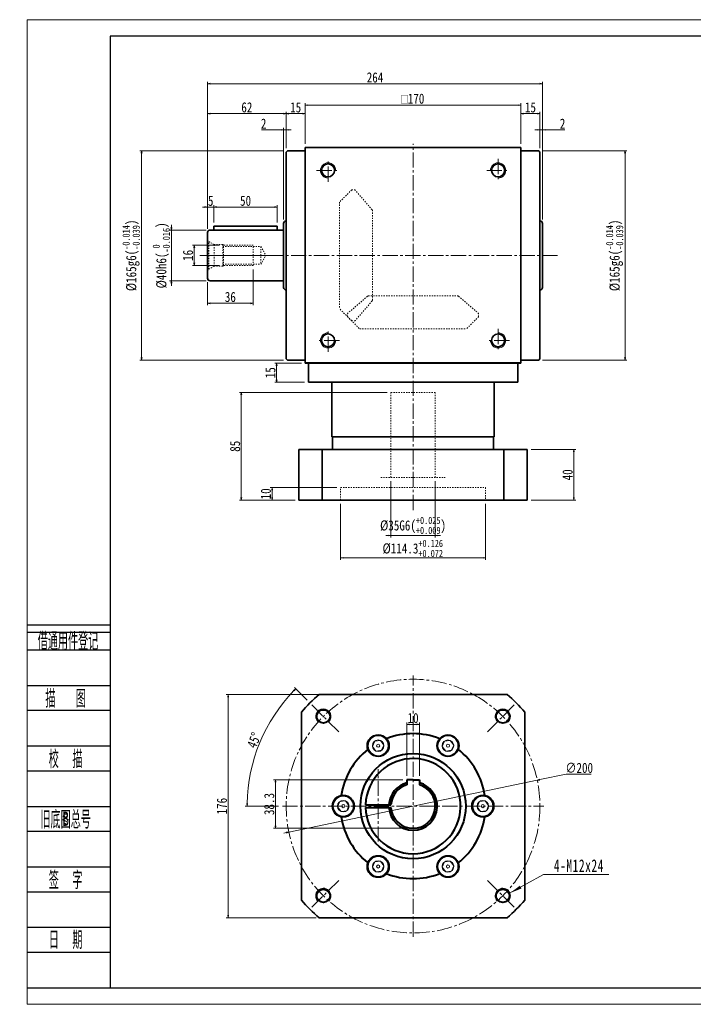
# Model space of a CAD drawing. Header units: millimetres. Extents: x -6 to 1156, y 0 to 776.
# Tile 1 of 5: x -6 to 525, y 0 to 776. Entities that reach past the tile are written whole.
import ezdxf
from ezdxf.enums import TextEntityAlignment as Align

# ---------------------------------------------------------------- set-up
doc = ezdxf.new("R2010")
doc.units = ezdxf.units.MM
doc.linetypes.add('点画线', pattern=[18, 12, -2, 2, -2])
doc.linetypes.add('虚线', pattern=[2, 1, -1])
doc.layers.add('2细线层', color=4, linetype='Continuous')
doc.layers.add('6文字层', color=3, linetype='Continuous')
for name, color, linetype, lineweight in [('中心线层', 1, '点画线', 18), ('图框_外框线', 7, 'Continuous', 18), ('尺寸线层', 3, 'Continuous', 18), ('粗实线', 7, 'Continuous', 40), ('粗实线层', 7, 'Continuous', 35), ('细实线', 211, 'Continuous', 18), ('虚线层', 6, '虚线', 18)]:
    doc.layers.add(name, color=color, linetype=linetype, lineweight=lineweight)
doc.styles.add('PC_TEXTSTYLE', font='ISOCP.SHX', dxfattribs={"width": 0.707, "bigfont": 'GBCBIG.SHX'})
doc.styles.add('宋体', font='txt', dxfattribs={"width": 0.8})
doc.styles.add('标准', font='txt', dxfattribs={"width": 0.667})
doc.dimstyles.new('A水平标注$0', dxfattribs={"dimtxt": 3.5, "dimasz": 2, "dimexe": 1.5, "dimexo": 3, "dimgap": 1.1, "dimtad": 1, "dimtoh": 1, "dimdec": 4, "dimdsep": 46, "dimtxsty": '宋体', "dimblk": 'OPEN', "dimcen": 3, "dimclrd": 3, "dimclre": 3, "dimclrt": 6, "dimadec": 0, "dimazin": 0, "dimtm": 1e-09, "dimtfac": 1, "dimtdec": 4, "dimtix": 1, "dimtmove": 0, "dimatfit": 3, "dimldrblk": 'OPEN', "dimfxl": 0, "dimlwd": 13, "dimlwe": 13, "dimarcsym": 0})

# ---------------------------------------------------------------- blocks, each defined once
blk = doc.blocks.new('*X6')
at = {"layer": '尺寸线层', "linetype": 'Continuous'}
blk.add_hatch(color=0, dxfattribs=at).paths.add_polyline_path([(-29.87, -14.83), (-21.82, -8.93), (-20.62, -11.1)], flags=0)
at = {"layer": '尺寸线层', "color": 0, "linetype": 'Continuous'}
blk.add_line((-29.87, -14.83), (-3.23, 0), dxfattribs=at)
at = {"layer": '尺寸线层', "color": 0}
for p, q in [((-3.23, 0), (0, 0)), ((0, 0), (48.25, 0)), ((0, 0), (0, 0))]:
    blk.add_line(p, q, dxfattribs=at)
at = {"layer": '尺寸线层', "color": 0, "insert": (4.95, 1.98), "char_height": 9.9, "width": 86.6009, "attachment_point": 7, "line_spacing_factor": 1.15057, "style": '标准'}
blk.add_mtext('\\T1.1;4-M12x24', dxfattribs=at)
blk = doc.blocks.new('m16螺纹中心孔_7_2')
at = {"layer": '中心线层', "linetype": '点画线', "lineweight": 18}
blk.add_line((49.71, 0), (-4.25, 0), dxfattribs=at)
at = {"layer": '粗实线层', "color": 6, "linetype": '虚线', "lineweight": 18}
for p, q in [((0, -12.65), (0, 12.65)), ((0, 12.65), (0.99, 10.93)), ((5.2, 8.5), (0.99, 10.93)), ((0.99, -10.93), (0.99, 10.93)), ((12, 8.5), (5.2, 8.5)), ((5.2, -8.5), (5.2, 8.5)), ((12.5, 8), (12, 8.5)), ((12, -8.5), (12, 8.5)), ((36, 8), (12.5, 8)), ((12.5, -8), (12.5, 8)), ((36, -8), (36, 8)), ((12, 7), (42, 7)), ((42, 7), (46.04, 0)), ((42, 7), (42, -7)), ((42, -7), (46.04, 0)), ((12, -7), (42, -7)), ((0, -12.65), (0.99, -10.93)), ((5.2, -8.5), (0.99, -10.93)), ((12, -8.5), (5.2, -8.5)), ((12.5, -8), (12, -8.5)), ((36, -8), (12.5, -8))]:
    blk.add_line(p, q, dxfattribs=at)
blk = doc.blocks.new('_Open')
at = {"color": 0, "linetype": 'ByBlock', "lineweight": -2}
for p, q in [((-1, 0.17), (0, 0)), ((-1, -0.17), (0, 0)), ((0, 0), (-1, 0))]:
    blk.add_line(p, q, dxfattribs=at)
blk = doc.blocks.new('*D16')
at = {"layer": 'Defpoints', "color": 0}
for p in [(389.08, 708.92), (219.08, 675.46), (389.08, 675.46)]:
    blk.add_point(p, dxfattribs=at)
at = {"layer": '尺寸线层', "color": 3, "lineweight": 13}
for p, q in [((219.08, 678.46), (219.08, 710.42)), ((221.08, 708.92), (387.08, 708.92)), ((389.08, 678.46), (389.08, 710.42))]:
    blk.add_line(p, q, dxfattribs=at)
at = {"layer": '尺寸线层', "color": 3, "lineweight": 13, "xscale": 2, "yscale": 2, "zscale": 2, "rotation": 180}
blk.add_blockref('_Open', (219.08, 708.92), dxfattribs=at)
at = {"layer": '尺寸线层', "color": 3, "lineweight": 13, "xscale": 2, "yscale": 2, "zscale": 2}
blk.add_blockref('_Open', (389.08, 708.92), dxfattribs=at)
at = {"layer": '尺寸线层', "color": 6, "insert": (303.86, 713.96), "char_height": 8, "attachment_point": 5, "style": '宋体'}
blk.add_mtext('{\\famgdt|b0|i0|c0|p0;o}{170}', dxfattribs=at)
blk = doc.blocks.new('*D17')
at = {"layer": 'Defpoints', "color": 0}
for p in [(204.08, 702.21), (219.08, 675.46), (204.08, 671.96)]:
    blk.add_point(p, dxfattribs=at)
at = {"layer": '尺寸线层', "color": 3, "lineweight": 13}
for p, q in [((204.08, 674.96), (204.08, 703.71)), ((217.08, 702.21), (206.08, 702.21)), ((219.08, 678.46), (219.08, 703.71))]:
    blk.add_line(p, q, dxfattribs=at)
at = {"layer": '尺寸线层', "color": 3, "lineweight": 13, "xscale": 2, "yscale": 2, "zscale": 2, "rotation": 180}
blk.add_blockref('_Open', (204.08, 702.21), dxfattribs=at)
at = {"layer": '尺寸线层', "color": 3, "lineweight": 13, "xscale": 2, "yscale": 2, "zscale": 2}
blk.add_blockref('_Open', (219.08, 702.21), dxfattribs=at)
at = {"layer": '尺寸线层', "color": 6, "insert": (211.58, 707.1), "char_height": 8, "attachment_point": 5, "style": '宋体'}
blk.add_mtext('15', dxfattribs=at)
blk = doc.blocks.new('*D18')
at = {"layer": 'Defpoints', "color": 0}
for p in [(404.08, 702.21), (389.08, 675.46), (404.08, 671.96)]:
    blk.add_point(p, dxfattribs=at)
at = {"layer": '尺寸线层', "color": 3, "lineweight": 13}
for p, q in [((389.08, 678.46), (389.08, 703.71)), ((391.08, 702.21), (402.08, 702.21)), ((404.08, 674.96), (404.08, 703.71))]:
    blk.add_line(p, q, dxfattribs=at)
at = {"layer": '尺寸线层', "color": 3, "lineweight": 13, "xscale": 2, "yscale": 2, "zscale": 2, "rotation": 180}
blk.add_blockref('_Open', (389.08, 702.21), dxfattribs=at)
at = {"layer": '尺寸线层', "color": 3, "lineweight": 13, "xscale": 2, "yscale": 2, "zscale": 2}
blk.add_blockref('_Open', (404.08, 702.21), dxfattribs=at)
at = {"layer": '尺寸线层', "color": 6, "insert": (396.58, 707.1), "char_height": 8, "attachment_point": 5, "style": '宋体'}
blk.add_mtext('15', dxfattribs=at)
blk = doc.blocks.new('*D19')
at = {"layer": 'Defpoints', "color": 0}
for p in [(142.08, 702.21), (204.08, 671.96), (142.08, 608.46)]:
    blk.add_point(p, dxfattribs=at)
at = {"layer": '尺寸线层', "color": 3, "lineweight": 13}
for p, q in [((142.08, 611.46), (142.08, 703.71)), ((202.08, 702.21), (144.08, 702.21)), ((204.08, 674.96), (204.08, 703.71))]:
    blk.add_line(p, q, dxfattribs=at)
at = {"layer": '尺寸线层', "color": 3, "lineweight": 13, "xscale": 2, "yscale": 2, "zscale": 2, "rotation": 180}
blk.add_blockref('_Open', (142.08, 702.21), dxfattribs=at)
at = {"layer": '尺寸线层', "color": 3, "lineweight": 13, "xscale": 2, "yscale": 2, "zscale": 2}
blk.add_blockref('_Open', (204.08, 702.21), dxfattribs=at)
at = {"layer": '尺寸线层', "color": 6, "insert": (173.08, 707.12), "char_height": 8, "attachment_point": 5, "style": '宋体'}
blk.add_mtext('62', dxfattribs=at)
blk = doc.blocks.new('*D20')
at = {"layer": 'Defpoints', "color": 0}
for p in [(202.08, 689.47), (204.08, 671.96), (202.08, 615.71)]:
    blk.add_point(p, dxfattribs=at)
at = {"layer": '尺寸线层', "color": 3, "lineweight": 13}
for p, q in [((202.08, 618.71), (202.08, 690.97)), ((204.08, 674.96), (204.08, 690.97)), ((184.53, 689.47), (189.07, 689.47)), ((189.07, 689.47), (200.08, 689.47)), ((204.08, 689.47), (202.08, 689.47)), ((206.08, 689.47), (208.08, 689.47))]:
    blk.add_line(p, q, dxfattribs=at)
at = {"layer": '尺寸线层', "color": 3, "lineweight": 13, "xscale": 2, "yscale": 2, "zscale": 2}
blk.add_blockref('_Open', (202.08, 689.47), dxfattribs=at)
at = {"layer": '尺寸线层', "color": 3, "lineweight": 13, "xscale": 2, "yscale": 2, "zscale": 2, "rotation": 180}
blk.add_blockref('_Open', (204.08, 689.47), dxfattribs=at)
at = {"layer": '尺寸线层', "color": 6, "insert": (186.3, 694.34), "char_height": 8, "attachment_point": 5, "style": '宋体'}
blk.add_mtext('2', dxfattribs=at)
blk = doc.blocks.new('*D22')
at = {"layer": 'Defpoints', "color": 0}
for p in [(406.08, 689.47), (404.08, 671.96), (406.08, 615.71)]:
    blk.add_point(p, dxfattribs=at)
at = {"layer": '尺寸线层', "color": 3, "lineweight": 13}
for p, q in [((404.08, 674.96), (404.08, 690.97)), ((406.08, 618.71), (406.08, 690.97)), ((402.08, 689.47), (400.08, 689.47)), ((404.08, 689.47), (406.08, 689.47)), ((419.1, 689.47), (408.08, 689.47)), ((423.64, 689.47), (419.1, 689.47))]:
    blk.add_line(p, q, dxfattribs=at)
at = {"layer": '尺寸线层', "color": 3, "lineweight": 13, "xscale": 2, "yscale": 2, "zscale": 2}
blk.add_blockref('_Open', (404.08, 689.47), dxfattribs=at)
at = {"layer": '尺寸线层', "color": 3, "lineweight": 13, "xscale": 2, "yscale": 2, "zscale": 2, "rotation": 180}
blk.add_blockref('_Open', (406.08, 689.47), dxfattribs=at)
at = {"layer": '尺寸线层', "color": 6, "insert": (421.87, 694.34), "char_height": 8, "attachment_point": 5, "style": '宋体'}
blk.add_mtext('2', dxfattribs=at)
blk = doc.blocks.new('*D23')
at = {"layer": 'Defpoints', "color": 0}
for p in [(142.08, 725.81), (406.08, 615.71), (142.08, 608.46)]:
    blk.add_point(p, dxfattribs=at)
at = {"layer": '尺寸线层', "color": 3, "lineweight": 13}
for p, q in [((142.08, 611.46), (142.08, 727.31)), ((404.08, 725.81), (144.08, 725.81)), ((406.08, 618.71), (406.08, 727.31))]:
    blk.add_line(p, q, dxfattribs=at)
at = {"layer": '尺寸线层', "color": 3, "lineweight": 13, "xscale": 2, "yscale": 2, "zscale": 2, "rotation": 180}
blk.add_blockref('_Open', (142.08, 725.81), dxfattribs=at)
at = {"layer": '尺寸线层', "color": 3, "lineweight": 13, "xscale": 2, "yscale": 2, "zscale": 2}
blk.add_blockref('_Open', (406.08, 725.81), dxfattribs=at)
at = {"layer": '尺寸线层', "color": 6, "insert": (274.08, 730.72), "char_height": 8, "attachment_point": 5, "style": '宋体'}
blk.add_mtext('264', dxfattribs=at)
blk = doc.blocks.new('*D24')
at = {"layer": 'Defpoints', "color": 0}
for p in [(144.08, 610.46), (113.64, 570.46), (144.08, 570.46)]:
    blk.add_point(p, dxfattribs=at)
at = {"layer": '尺寸线层', "color": 3, "lineweight": 13}
for p, q in [((113.64, 612.46), (113.64, 614.46)), ((141.08, 610.46), (112.14, 610.46)), ((113.64, 610.46), (113.64, 570.46)), ((141.08, 570.46), (112.14, 570.46)), ((113.64, 568.46), (113.64, 566.46))]:
    blk.add_line(p, q, dxfattribs=at)
at = {"layer": '尺寸线层', "color": 3, "lineweight": 13, "xscale": 2, "yscale": 2, "zscale": 2}
for p, rotation in [((113.64, 610.46), 270), ((113.64, 570.46), 90)]:
    blk.add_blockref('_Open', p, dxfattribs=dict(at, rotation=rotation))
at = {"layer": '尺寸线层', "color": 6, "insert": (105.67, 590.46), "char_height": 8, "attachment_point": 5, "rotation": 90, "style": '宋体'}
blk.add_mtext('{\\A1;\\A1;%%C40h6({\\H0.707107x;\\S 0^ -0.016;})}', dxfattribs=at)
blk = doc.blocks.new('*D25')
at = {"layer": 'Defpoints', "color": 0}
for p in [(205.08, 672.96), (90.16, 507.96), (205.08, 507.96)]:
    blk.add_point(p, dxfattribs=at)
at = {"layer": '尺寸线层', "color": 3, "lineweight": 13}
for p, q in [((202.08, 672.96), (88.66, 672.96)), ((90.16, 670.96), (90.16, 509.96)), ((202.08, 507.96), (88.66, 507.96))]:
    blk.add_line(p, q, dxfattribs=at)
at = {"layer": '尺寸线层', "color": 3, "lineweight": 13, "xscale": 2, "yscale": 2, "zscale": 2}
for p, rotation in [((90.16, 672.96), 90), ((90.16, 507.96), 270)]:
    blk.add_blockref('_Open', p, dxfattribs=dict(at, rotation=rotation))
at = {"layer": '尺寸线层', "color": 6, "insert": (81.93, 590.46), "char_height": 8, "attachment_point": 5, "rotation": 90, "style": '宋体'}
blk.add_mtext('{\\A1;\\A1;%%C165g6({\\H0.707107x;\\S-0.014^ -0.039;})}', dxfattribs=at)
blk = doc.blocks.new('*D26')
at = {"layer": 'Defpoints', "color": 0}
for p in [(154.58, 598.46), (131.65, 582.46), (154.58, 582.46)]:
    blk.add_point(p, dxfattribs=at)
at = {"layer": '尺寸线层', "color": 3, "lineweight": 13}
for p, q in [((151.58, 598.46), (130.15, 598.46)), ((131.65, 596.46), (131.65, 584.46)), ((151.58, 582.46), (130.15, 582.46))]:
    blk.add_line(p, q, dxfattribs=at)
at = {"layer": '尺寸线层', "color": 3, "lineweight": 13, "xscale": 2, "yscale": 2, "zscale": 2}
for p, rotation in [((131.65, 598.46), 90), ((131.65, 582.46), 270)]:
    blk.add_blockref('_Open', p, dxfattribs=dict(at, rotation=rotation))
at = {"layer": '尺寸线层', "color": 6, "insert": (126.74, 590.46), "char_height": 8, "attachment_point": 5, "rotation": 90, "style": '宋体'}
blk.add_mtext('16', dxfattribs=at)
blk = doc.blocks.new('*D27')
at = {"layer": 'Defpoints', "color": 0}
for p in [(178.08, 582.46), (142.08, 572.46), (178.08, 552.72)]:
    blk.add_point(p, dxfattribs=at)
at = {"layer": '尺寸线层', "color": 3, "lineweight": 13}
for p, q in [((178.08, 579.46), (178.08, 551.22)), ((142.08, 569.46), (142.08, 551.22)), ((144.08, 552.72), (176.08, 552.72))]:
    blk.add_line(p, q, dxfattribs=at)
at = {"layer": '尺寸线层', "color": 3, "lineweight": 13, "xscale": 2, "yscale": 2, "zscale": 2, "rotation": 180}
blk.add_blockref('_Open', (142.08, 552.72), dxfattribs=at)
at = {"layer": '尺寸线层', "color": 3, "lineweight": 13, "xscale": 2, "yscale": 2, "zscale": 2}
blk.add_blockref('_Open', (178.08, 552.72), dxfattribs=at)
at = {"layer": '尺寸线层', "color": 6, "insert": (160.08, 557.63), "char_height": 8, "attachment_point": 5, "style": '宋体'}
blk.add_mtext('36', dxfattribs=at)
blk = doc.blocks.new('*D28')
at = {"layer": 'Defpoints', "color": 0}
for p in [(147.08, 628.57), (147.08, 613.46), (142.08, 608.46)]:
    blk.add_point(p, dxfattribs=at)
at = {"layer": '尺寸线层', "color": 3, "lineweight": 13}
for p, q in [((142.08, 611.46), (142.08, 630.07)), ((147.08, 616.46), (147.08, 630.07)), ((140.08, 628.57), (138.08, 628.57)), ((142.08, 628.57), (147.08, 628.57)), ((149.08, 628.57), (151.08, 628.57))]:
    blk.add_line(p, q, dxfattribs=at)
at = {"layer": '尺寸线层', "color": 3, "lineweight": 13, "xscale": 2, "yscale": 2, "zscale": 2}
blk.add_blockref('_Open', (142.08, 628.57), dxfattribs=at)
at = {"layer": '尺寸线层', "color": 3, "lineweight": 13, "xscale": 2, "yscale": 2, "zscale": 2, "rotation": 180}
blk.add_blockref('_Open', (147.08, 628.57), dxfattribs=at)
at = {"layer": '尺寸线层', "color": 6, "insert": (144.58, 633.44), "char_height": 8, "attachment_point": 5, "style": '宋体'}
blk.add_mtext('5', dxfattribs=at)
blk = doc.blocks.new('*D29')
at = {"layer": 'Defpoints', "color": 0}
for p in [(197.08, 628.57), (147.08, 613.46), (197.08, 613.46)]:
    blk.add_point(p, dxfattribs=at)
at = {"layer": '尺寸线层', "color": 3, "lineweight": 13}
for p, q in [((147.08, 616.46), (147.08, 630.07)), ((197.08, 616.46), (197.08, 630.07)), ((149.08, 628.57), (195.08, 628.57))]:
    blk.add_line(p, q, dxfattribs=at)
at = {"layer": '尺寸线层', "color": 3, "lineweight": 13, "xscale": 2, "yscale": 2, "zscale": 2, "rotation": 180}
blk.add_blockref('_Open', (147.08, 628.57), dxfattribs=at)
at = {"layer": '尺寸线层', "color": 3, "lineweight": 13, "xscale": 2, "yscale": 2, "zscale": 2}
blk.add_blockref('_Open', (197.08, 628.57), dxfattribs=at)
at = {"layer": '尺寸线层', "color": 6, "insert": (172.08, 633.48), "char_height": 8, "attachment_point": 5, "style": '宋体'}
blk.add_mtext('50', dxfattribs=at)
blk = doc.blocks.new('*D34')
at = {"layer": 'Defpoints', "color": 0}
for p in [(403.08, 672.96), (403.08, 507.96), (471.11, 507.96)]:
    blk.add_point(p, dxfattribs=at)
at = {"layer": '尺寸线层', "color": 3, "lineweight": 13}
for p, q in [((406.08, 672.96), (472.61, 672.96)), ((471.11, 670.96), (471.11, 509.96)), ((406.08, 507.96), (472.61, 507.96))]:
    blk.add_line(p, q, dxfattribs=at)
at = {"layer": '尺寸线层', "color": 3, "lineweight": 13, "xscale": 2, "yscale": 2, "zscale": 2}
for p, rotation in [((471.11, 672.96), 90), ((471.11, 507.96), 270)]:
    blk.add_blockref('_Open', p, dxfattribs=dict(at, rotation=rotation))
at = {"layer": '尺寸线层', "color": 6, "insert": (462.88, 590.46), "char_height": 8, "attachment_point": 5, "rotation": 90, "style": '宋体'}
blk.add_mtext('{\\A1;\\A1;%%C165g6({\\H0.707107x;\\S-0.014^ -0.039;})}', dxfattribs=at)
blk = doc.blocks.new('*D46')
at = {"layer": 'Defpoints', "color": 0}
for p in [(219.08, 505.46), (196.57, 490.46), (221.58, 490.46)]:
    blk.add_point(p, dxfattribs=at)
at = {"layer": '尺寸线层', "color": 3, "lineweight": 13}
for p, q in [((216.08, 505.46), (195.07, 505.46)), ((196.57, 503.46), (196.57, 492.46)), ((218.58, 490.46), (195.07, 490.46))]:
    blk.add_line(p, q, dxfattribs=at)
at = {"layer": '尺寸线层', "color": 3, "lineweight": 13, "xscale": 2, "yscale": 2, "zscale": 2}
for p, rotation in [((196.57, 505.46), 90), ((196.57, 490.46), 270)]:
    blk.add_blockref('_Open', p, dxfattribs=dict(at, rotation=rotation))
at = {"layer": '尺寸线层', "color": 6, "insert": (191.68, 497.96), "char_height": 8, "attachment_point": 5, "rotation": 90, "style": '宋体'}
blk.add_mtext('15', dxfattribs=at)
blk = doc.blocks.new('*D47')
at = {"layer": 'Defpoints', "color": 0}
for p in [(286.58, 415.46), (321.58, 415.46), (321.58, 369.61)]:
    blk.add_point(p, dxfattribs=at)
at = {"layer": '尺寸线层', "color": 3, "lineweight": 13}
for p, q in [((286.58, 412.46), (286.58, 368.11)), ((321.58, 412.46), (321.58, 368.11)), ((284.58, 369.61), (282.58, 369.61)), ((286.58, 369.61), (321.58, 369.61)), ((323.58, 369.61), (325.58, 369.61))]:
    blk.add_line(p, q, dxfattribs=at)
at = {"layer": '尺寸线层', "color": 3, "lineweight": 13, "xscale": 2, "yscale": 2, "zscale": 2}
blk.add_blockref('_Open', (286.58, 369.61), dxfattribs=at)
at = {"layer": '尺寸线层', "color": 3, "lineweight": 13, "xscale": 2, "yscale": 2, "zscale": 2, "rotation": 180}
blk.add_blockref('_Open', (321.58, 369.61), dxfattribs=at)
at = {"layer": '尺寸线层', "color": 6, "insert": (304.08, 377.57), "char_height": 8, "attachment_point": 5, "style": '宋体'}
blk.add_mtext('{\\A1;\\A1;%%C35G6({\\H0.707107x;\\S+0.025^ +0.009;})}', dxfattribs=at)
blk = doc.blocks.new('*D48')
at = {"layer": 'Defpoints', "color": 0}
for p in [(246.93, 397.46), (361.23, 397.46), (361.23, 351.96)]:
    blk.add_point(p, dxfattribs=at)
at = {"layer": '尺寸线层', "color": 3, "lineweight": 13}
for p, q in [((246.93, 394.46), (246.93, 350.46)), ((361.23, 394.46), (361.23, 350.46)), ((248.93, 351.96), (359.23, 351.96))]:
    blk.add_line(p, q, dxfattribs=at)
at = {"layer": '尺寸线层', "color": 3, "lineweight": 13, "xscale": 2, "yscale": 2, "zscale": 2, "rotation": 180}
blk.add_blockref('_Open', (246.93, 351.96), dxfattribs=at)
at = {"layer": '尺寸线层', "color": 3, "lineweight": 13, "xscale": 2, "yscale": 2, "zscale": 2}
blk.add_blockref('_Open', (361.23, 351.96), dxfattribs=at)
at = {"layer": '尺寸线层', "color": 6, "insert": (303.86, 359.43), "char_height": 8, "attachment_point": 5, "style": '宋体'}
blk.add_mtext('{\\A1;\\A1;%%C114.3{\\H0.707107x;\\S+0.126^ +0.072;}}', dxfattribs=at)
blk = doc.blocks.new('*D49')
at = {"layer": 'Defpoints', "color": 0}
for p in [(193, 407.46), (246.93, 407.46), (214.08, 397.46)]:
    blk.add_point(p, dxfattribs=at)
at = {"layer": '尺寸线层', "color": 3, "lineweight": 13}
for p, q in [((243.93, 407.46), (191.5, 407.46)), ((193, 399.46), (193, 405.46)), ((211.08, 397.46), (191.5, 397.46))]:
    blk.add_line(p, q, dxfattribs=at)
at = {"layer": '尺寸线层', "color": 3, "lineweight": 13, "xscale": 2, "yscale": 2, "zscale": 2}
for p, rotation in [((193, 407.46), 90), ((193, 397.46), 270)]:
    blk.add_blockref('_Open', p, dxfattribs=dict(at, rotation=rotation))
at = {"layer": '尺寸线层', "color": 6, "insert": (188.09, 402.46), "char_height": 8, "attachment_point": 5, "rotation": 90, "style": '宋体'}
blk.add_mtext('10', dxfattribs=at)
blk = doc.blocks.new('*D50')
at = {"layer": 'Defpoints', "color": 0}
for p in [(168.74, 482.46), (286.58, 482.46), (214.08, 397.46)]:
    blk.add_point(p, dxfattribs=at)
at = {"layer": '尺寸线层', "color": 3, "lineweight": 13}
for p, q in [((283.58, 482.46), (167.24, 482.46)), ((168.74, 399.46), (168.74, 480.46)), ((211.08, 397.46), (167.24, 397.46))]:
    blk.add_line(p, q, dxfattribs=at)
at = {"layer": '尺寸线层', "color": 3, "lineweight": 13, "xscale": 2, "yscale": 2, "zscale": 2}
for p, rotation in [((168.74, 482.46), 90), ((168.74, 397.46), 270)]:
    blk.add_blockref('_Open', p, dxfattribs=dict(at, rotation=rotation))
at = {"layer": '尺寸线层', "color": 6, "insert": (163.83, 439.96), "char_height": 8, "attachment_point": 5, "rotation": 90, "style": '宋体'}
blk.add_mtext('85', dxfattribs=at)
blk = doc.blocks.new('*D51')
at = {"layer": 'Defpoints', "color": 0}
for p in [(232.49, 244.25), (158.34, 68.25), (230.67, 68.25)]:
    blk.add_point(p, dxfattribs=at)
at = {"layer": '尺寸线层', "color": 3, "lineweight": 13}
for p, q in [((229.49, 244.25), (156.84, 244.25)), ((158.34, 242.25), (158.34, 70.25)), ((227.67, 68.25), (156.84, 68.25))]:
    blk.add_line(p, q, dxfattribs=at)
at = {"layer": '尺寸线层', "color": 3, "lineweight": 13, "xscale": 2, "yscale": 2, "zscale": 2}
for p, rotation in [((158.34, 244.25), 90), ((158.34, 68.25), 270)]:
    blk.add_blockref('_Open', p, dxfattribs=dict(at, rotation=rotation))
at = {"layer": '尺寸线层', "color": 6, "insert": (153.43, 156.25), "char_height": 8, "attachment_point": 5, "rotation": 90, "style": '宋体'}
blk.add_mtext('176', dxfattribs=at)
blk = doc.blocks.new('*D52')
at = {"layer": 'Defpoints', "color": 0}
for p in [(222.77, 237.57), (244.19, 216.14), (183.29, 206.29), (201.08, 156.25), (407.08, 156.25)]:
    blk.add_point(p, dxfattribs=at)
at = {"layer": '尺寸线层', "color": 3, "lineweight": 13}
for p, q in [((220.65, 239.69), (210.57, 249.77)), ((198.08, 156.25), (171.83, 156.25))]:
    blk.add_line(p, q, dxfattribs=at)
blk.add_arc((304.08, 156.25), 130.75, 135.87643, 179.12357, dxfattribs=at)
at = {"layer": '尺寸线层', "color": 3, "lineweight": 13, "xscale": 2, "yscale": 2, "zscale": 2}
for p, rotation in [((211.63, 248.71), 45.43821443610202), ((173.33, 156.25), 269.5617850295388)]:
    blk.add_blockref('_Open', p, dxfattribs=dict(at, rotation=rotation))
at = {"layer": '尺寸线层', "color": 6, "insert": (178.79, 208.15), "char_height": 8, "attachment_point": 5, "rotation": 67.5, "style": '宋体'}
blk.add_mtext('45%%d', dxfattribs=at)
blk = doc.blocks.new('*D53')
at = {"layer": 'Defpoints', "color": 0}
for p in [(401.97, 176.73), (206.2, 135.78)]:
    blk.add_point(p, dxfattribs=at)
at = {"layer": '尺寸线层', "color": 3, "lineweight": 13}
for p, q in [((424.61, 181.46), (403.92, 177.14)), ((444.45, 181.46), (424.61, 181.46)), ((206.2, 135.78), (401.97, 176.73)), ((204.25, 135.37), (202.29, 134.96))]:
    blk.add_line(p, q, dxfattribs=at)
at = {"layer": '尺寸线层', "color": 3, "lineweight": 13, "xscale": 2, "yscale": 2, "zscale": 2}
for p, rotation in [((401.97, 176.73), 191.8150436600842), ((206.2, 135.78), 11.8150436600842)]:
    blk.add_blockref('_Open', p, dxfattribs=dict(at, rotation=rotation))
at = {"layer": '尺寸线层', "color": 6, "insert": (435.03, 186.37), "char_height": 8, "attachment_point": 5, "style": '宋体'}
blk.add_mtext('∅200', dxfattribs=at)
blk = doc.blocks.new('*D54')
at = {"layer": 'Defpoints', "color": 0}
for p in [(394.08, 437.46), (430.79, 437.46), (394.08, 397.46)]:
    blk.add_point(p, dxfattribs=at)
at = {"layer": '尺寸线层', "color": 3, "lineweight": 13}
for p, q in [((397.08, 437.46), (432.29, 437.46)), ((430.79, 399.46), (430.79, 435.46)), ((397.08, 397.46), (432.29, 397.46))]:
    blk.add_line(p, q, dxfattribs=at)
at = {"layer": '尺寸线层', "color": 3, "lineweight": 13, "xscale": 2, "yscale": 2, "zscale": 2}
for p, rotation in [((430.79, 437.46), 90), ((430.79, 397.46), 270)]:
    blk.add_blockref('_Open', p, dxfattribs=dict(at, rotation=rotation))
at = {"layer": '尺寸线层', "color": 6, "insert": (425.88, 417.46), "char_height": 8, "attachment_point": 5, "rotation": 90, "style": '宋体'}
blk.add_mtext('40', dxfattribs=at)
blk = doc.blocks.new('*D55')
at = {"layer": 'Defpoints', "color": 0}
for p in [(309.08, 220.73), (299.08, 177.05), (309.08, 177.05)]:
    blk.add_point(p, dxfattribs=at)
at = {"layer": '尺寸线层', "color": 3, "lineweight": 13}
for p, q in [((299.08, 180.05), (299.08, 222.23)), ((301.08, 220.73), (307.08, 220.73)), ((309.08, 180.05), (309.08, 222.23))]:
    blk.add_line(p, q, dxfattribs=at)
at = {"layer": '尺寸线层', "color": 3, "lineweight": 13, "xscale": 2, "yscale": 2, "zscale": 2, "rotation": 180}
blk.add_blockref('_Open', (299.08, 220.73), dxfattribs=at)
at = {"layer": '尺寸线层', "color": 3, "lineweight": 13, "xscale": 2, "yscale": 2, "zscale": 2}
blk.add_blockref('_Open', (309.08, 220.73), dxfattribs=at)
at = {"layer": '尺寸线层', "color": 6, "insert": (304.08, 225.65), "char_height": 8, "attachment_point": 5, "style": '宋体'}
blk.add_mtext('10', dxfattribs=at)
blk = doc.blocks.new('*D56')
at = {"layer": 'Defpoints', "color": 0}
for p in [(299.08, 177.05), (195.67, 138.75), (304.08, 138.75)]:
    blk.add_point(p, dxfattribs=at)
at = {"layer": '尺寸线层', "color": 3, "lineweight": 13}
for p, q in [((296.08, 177.05), (194.17, 177.05)), ((195.67, 175.05), (195.67, 140.75)), ((301.08, 138.75), (194.17, 138.75))]:
    blk.add_line(p, q, dxfattribs=at)
at = {"layer": '尺寸线层', "color": 3, "lineweight": 13, "xscale": 2, "yscale": 2, "zscale": 2}
for p, rotation in [((195.67, 177.05), 90), ((195.67, 138.75), 270)]:
    blk.add_blockref('_Open', p, dxfattribs=dict(at, rotation=rotation))
at = {"layer": '尺寸线层', "color": 6, "insert": (190.76, 157.9), "char_height": 8, "attachment_point": 5, "rotation": 90, "style": '宋体'}
blk.add_mtext('38.3', dxfattribs=at)

msp = doc.modelspace()

# ---------------------------------------------------------------- linework, layer by layer
at = {"color": 6, "linetype": '虚线', "lineweight": 18}
for p, q in [((255.734, 642.11173), (246.084, 632.46173)), ((255.734, 642.11173), (257.85895, 642.11173)), ((271.83251, 626.38157), (258.61746, 641.76339)), ((246.084, 632.46173), (246.084, 548.46173)), ((272.074, 555.19354), (272.074, 625.72991)), ((268.16415, 558.21024), (252.78234, 544.99519)), ((271.83251, 554.54188), (258.61746, 539.16006)), ((268.81581, 558.45173), (339.35218, 558.45173)), ((340.00384, 558.21024), (355.38566, 544.99519)), ((255.734, 538.81173), (246.084, 548.46173)), ((252.434, 542.11173), (252.434, 544.23668)), ((355.734, 542.11173), (355.734, 544.23668)), ((252.434, 542.11173), (262.084, 532.46173)), ((255.734, 538.81173), (257.85895, 538.81173)), ((355.734, 542.11173), (346.084, 532.46173)), ((262.084, 532.46173), (346.084, 532.46173))]:
    msp.add_line(p, q, dxfattribs=at)
for centre, start, end in [((257.85895, 641.11173), 40.667, 90), ((271.074, 625.72991), 0, 40.667), ((268.81581, 557.45173), 90, 130.667), ((271.074, 555.19354), 319.333, 0), ((339.35218, 557.45173), 49.333, 90), ((253.434, 544.23668), 130.667, 180), ((354.734, 544.23668), 0, 49.333), ((257.85895, 539.81173), 270, 319.333)]:
    msp.add_arc(centre, 1, start, end, dxfattribs=at)
at = {"layer": '2细线层'}
for p, q in [((-0.30701, 299.09537), (65.34342, 299.09537)), ((-0.30701, 293.487), (65.34342, 293.487)), ((-0.30701, 279.46608), (65.34342, 279.46608)), ((-0.30701, 251.42425), (65.34342, 251.42425)), ((-0.30701, 231.79497), (65.34342, 231.79497)), ((-0.30701, 203.75314), (65.34342, 203.75314)), ((-0.30701, 184.12386), (65.34342, 184.12386)), ((-0.30701, 156.08202), (65.34342, 156.08202)), ((-0.30701, 136.45274), (65.34342, 136.45274)), ((-0.30701, 108.41091), (65.34342, 108.41091)), ((-0.30701, 88.78163), (65.34342, 88.78163)), ((-0.30701, 60.7398), (65.34342, 60.7398)), ((-0.30701, 41.11052), (65.34342, 41.11052)), ((-0.30701, 13.06868), (65.34342, 13.06868))]:
    msp.add_line(p, q, dxfattribs=at)
at = {"layer": '中心线层'}
for p, q in [((304.084, 389.68372), (304.084, 678.46173)), ((237.084, 648.46173), (237.084, 666.46173)), ((371.084, 666.46173), (371.084, 648.46173)), ((228.084, 657.46173), (246.084, 657.46173)), ((362.084, 657.46173), (380.084, 657.46173)), ((135.95664, 590.46173), (417.94338, 590.46173)), ((237.084, 514.46173), (237.084, 532.46173)), ((371.084, 532.46173), (371.084, 514.46173)), ((246.084, 523.46173), (228.084, 523.46173)), ((380.084, 523.46173), (362.084, 523.46173)), ((304.084, 53.25156), (304.084, 259.25156)), ((245.50809, 214.82747), (222.76672, 237.56884)), ((362.6599, 214.82747), (385.40128, 237.56884)), ((276.60496, 128.27434), (276.60496, 185.26309)), ((201.084, 156.25156), (407.084, 156.25156)), ((245.50809, 97.67566), (222.76672, 74.93428)), ((362.6599, 97.67566), (385.40128, 74.93428))]:
    msp.add_line(p, q, dxfattribs=at)
msp.add_circle((304.084, 156.25156), 100, dxfattribs=at)
at = {"layer": '图框_外框线', "color": 3}
msp.add_lwpolyline([(0, 0), (1097.76949, 0), (1097.76949, 776.27985), (0, 776.27985)], close=True, dxfattribs=at)
at = {"layer": '图框_外框线', "color": 3, "lineweight": 25}
msp.add_lwpolyline([(65.34342, 13.06868), (1084.7008, 13.06868), (1084.7008, 763.21117), (65.34342, 763.21117)], close=True, dxfattribs=at)
at = {"layer": '粗实线', "lineweight": 40}
for p, q in [((389.084, 505.46173), (219.084, 505.46173)), ((369.084, 505.46173), (239.08356, 505.46173))]:
    msp.add_line(p, q, dxfattribs=at)
at = {"layer": '粗实线', "color": 0, "lineweight": 40}
for p, q in [((304.084, 177.05156), (299.084, 177.05156)), ((299.084, 177.05156), (299.084, 173.02207)), ((304.084, 177.05156), (309.084, 177.05156)), ((309.084, 177.05156), (309.084, 173.02207)), ((266.59733, 157.25156), (286.61259, 157.25156)), ((266.59733, 155.25156), (286.61259, 155.25156))]:
    msp.add_line(p, q, dxfattribs=at)
for centre, radius in [((233.37332, 226.96224), 5.25), ((374.79468, 226.96224), 5.25), ((276.584, 203.88296), 8.5), ((331.584, 203.88296), 8.5), ((304.084, 156.25156), 41.5), ((249.084, 156.25156), 8.5), ((359.084, 156.25156), 8.5), ((276.584, 108.62016), 8.5), ((331.584, 108.62016), 8.5), ((233.37332, 85.54088), 5.25), ((374.79468, 85.54088), 5.25)]:
    msp.add_circle(centre, radius, dxfattribs=at)
for radius, start, end in [(57.15, 68.41172249, 111.58827751), (57.15, 128.41172249, 171.58827751), (57.15, 8.41172249, 51.58827751), (37.5, 358.47193141, 178.47193141), (19, 105.25752329, 176.98303869), (17.5, 106.6015496, 176.72417104), (19, 356.98303869, 74.74247671), (17.5, 356.72417104, 73.3984504), (57.15, 188.41172249, 231.58827751), (37.5, 181.52806859, 358.47193141), (19, 183.01696131, 356.98303869), (17.5, 183.27582896, 356.72417104), (57.15, 308.41172249, 351.58827751), (57.15, 248.41172249, 291.58827751)]:
    msp.add_arc((304.084, 156.25156), radius, start, end, dxfattribs=at)
at = {"layer": '粗实线层'}
for p, q in [((219.084, 505.46173), (219.084, 675.46173)), ((219.084, 675.46173), (389.084, 675.46173)), ((389.084, 505.46173), (389.084, 675.46173)), ((205.084, 672.96173), (204.084, 671.96173)), ((204.084, 671.96173), (204.084, 508.96173)), ((219.084, 672.96173), (205.084, 672.96173)), ((389.084, 672.96173), (403.084, 672.96173)), ((403.084, 672.96173), (404.084, 671.96173)), ((404.084, 671.96173), (404.084, 508.96173)), ((147.084, 613.46173), (147.084, 610.46173)), ((147.084, 613.46173), (197.084, 613.46173)), ((197.084, 613.46173), (197.084, 610.46173)), ((202.084, 615.71173), (202.084, 565.21173)), ((406.084, 615.71173), (406.084, 565.21173)), ((142.084, 608.46173), (142.084, 572.46173)), ((144.084, 610.46173), (202.084, 610.46173)), ((144.084, 570.46173), (202.084, 570.46173)), ((204.084, 508.96173), (205.084, 507.96173)), ((219.084, 507.96173), (205.084, 507.96173)), ((221.584, 505.46173), (221.584, 490.46173)), ((386.584, 505.46173), (386.584, 490.46173)), ((389.084, 507.96173), (403.084, 507.96173)), ((404.084, 508.96173), (403.084, 507.96173)), ((221.584, 490.46173), (386.584, 490.46173)), ((240.084, 447.46173), (240.084, 490.46173)), ((368.084, 447.46173), (368.084, 490.46173)), ((240.084, 447.46173), (368.084, 447.46173)), ((240.584, 437.46173), (240.584, 447.46173)), ((367.584, 437.46173), (367.584, 447.46173)), ((214.084, 437.46173), (394.084, 437.46173)), ((214.084, 437.46173), (214.084, 397.46173)), ((232.49489, 397.46173), (232.49489, 437.46173)), ((375.6731, 397.46173), (375.6731, 437.46173)), ((394.084, 397.46173), (394.084, 437.46173)), ((214.084, 397.46173), (394.084, 397.46173))]:
    msp.add_line(p, q, dxfattribs=at)
for points in [[(230.05022, 244.25156), (378.11777, 244.25156)], [(216.084, 82.21779), (216.084, 230.28534)], [(392.084, 230.28534), (392.084, 82.21779)], [(378.11777, 68.25156), (230.05022, 68.25156)]]:
    msp.add_lwpolyline(points, dxfattribs=at)
for centre in [(237.084, 657.46173), (371.084, 657.46173), (237.084, 523.46173), (371.084, 523.46173)]:
    msp.add_circle(centre, 5.1, dxfattribs=at)
at = {"layer": '粗实线层', "lineweight": 18}
for centre, start, end in [((237.084, 657.46173), 0, 270), ((371.084, 657.46173), 270, 180), ((237.084, 523.46173), 90, 360), ((371.084, 523.46173), 180, 90)]:
    msp.add_arc(centre, 6, start, end, dxfattribs=at)
at = {"layer": '粗实线层'}
for centre, radius, start, end in [((204.084, 615.71173), 2, 89.99999998, 180), ((404.084, 615.71173), 2, 0, 90.00000002), ((144.084, 608.46173), 2, 89.99999999, 180), ((144.084, 572.46173), 2, 180, 269.99999998), ((204.084, 565.21173), 2, 180, 270), ((404.084, 565.21173), 2, 270, 0), ((304.084, 156.25156), 115, 130.07366401, 139.92633599), ((304.084, 156.25156), 115, 40.07366401, 49.92633599), ((304.084, 156.25156), 115, 220.07366401, 229.92633599), ((304.084, 156.25156), 115, 310.07366401, 319.92633599)]:
    msp.add_arc(centre, radius, start, end, dxfattribs=at)
at = {"layer": '细实线', "color": 0}
for points in [[(278.35825, 208.06284), (273.85124, 207.50945), (272.07698, 203.32957), (274.80974, 199.70308), (279.31675, 200.25647), (281.09101, 204.43635)], [(336.09101, 204.43635), (333.35825, 208.06284), (328.85124, 207.50945), (327.07698, 203.32957), (329.80974, 199.70308), (334.31675, 200.25647)], [(246.35124, 159.87805), (244.57698, 155.69817), (247.30974, 152.07168), (251.81675, 152.62507), (253.59101, 156.80495), (250.85825, 160.43145)], [(361.81675, 152.62507), (363.59101, 156.80495), (360.85825, 160.43145), (356.35124, 159.87805), (354.57698, 155.69817), (357.30974, 152.07168)], [(272.07698, 108.06677), (274.80974, 104.44028), (279.31675, 104.99367), (281.09101, 109.17356), (278.35825, 112.80005), (273.85124, 112.24666)], [(329.80974, 104.44028), (334.31675, 104.99367), (336.09101, 109.17356), (333.35825, 112.80005), (328.85124, 112.24666), (327.07698, 108.06677)]]:
    msp.add_lwpolyline(points, close=True, dxfattribs=at)
for centre, radius in [((276.584, 203.88296), 7.865), ((331.584, 203.88296), 7.865), ((276.584, 203.88296), 4.54086), ((276.584, 203.88296), 1.2584), ((331.584, 203.88296), 4.54086), ((331.584, 203.88296), 1.2584), ((249.084, 156.25156), 7.865), ((359.084, 156.25156), 7.865), ((249.084, 156.25156), 4.54086), ((249.084, 156.25156), 1.2584), ((359.084, 156.25156), 4.54086), ((359.084, 156.25156), 1.2584), ((276.584, 108.62016), 7.865), ((331.584, 108.62016), 7.865), ((276.584, 108.62016), 4.54086), ((276.584, 108.62016), 1.2584), ((331.584, 108.62016), 4.54086), ((331.584, 108.62016), 1.2584)]:
    msp.add_circle(centre, radius, dxfattribs=at)
for centre, start, end in [((233.37332, 226.96224), 315, 226.71913132), ((374.79468, 226.96224), 313.28086868, 225), ((233.37332, 85.54088), 316.71913132, 225), ((374.79468, 85.54088), 315, 223.28086868)]:
    msp.add_arc(centre, 6, start, end, dxfattribs=at)
at = {"layer": '虚线层'}
for p, q in [((286.584, 415.46173), (286.584, 482.46173)), ((286.584, 482.46173), (321.584, 482.46173)), ((321.584, 482.46173), (321.584, 415.46173)), ((278.67039, 415.46173), (329.49761, 415.46173)), ((246.934, 397.46173), (246.934, 407.46173)), ((246.934, 407.46173), (361.234, 407.46173)), ((361.234, 407.46173), (361.234, 397.46173))]:
    msp.add_line(p, q, dxfattribs=at)

# ---------------------------------------------------------------- block references
at = {"layer": '尺寸线层'}
msp.add_blockref('*X6', (410.05527, 102.41499), dxfattribs=at)
at = {"layer": '粗实线层'}
msp.add_blockref('m16螺纹中心孔_7_2', (142.084, 590.46173), dxfattribs=at)

# ---------------------------------------------------------------- texts
at = {"layer": '6文字层', "color": 3, "style": 'PC_TEXTSTYLE'}
for s, width, p in [('借通用件登记', 0.667, (32.1622, 286.84833)), ('描   图', 0.6667, (30.29113, 241.60961)), ('校  描', 0.667, (30.29113, 193.9385)), ('旧底图总号', 0.667, (30.29113, 146.26738)), ('签  字', 0.667, (30.29113, 98.59627)), ('日  期', 0.667, (30.30862, 51.20503))]:
    msp.add_text(s, height=14.020916, dxfattribs=dict(at, width=width)).set_placement(p, align=Align.MIDDLE)
at = {"layer": '6文字层', "width": 0.707}
msp.add_text('B', height=11.21673, dxfattribs=at).set_placement((30.29113, 146.26738), align=Align.MIDDLE)

# ---------------------------------------------------------------- dimensions: what is measured, and where the dimension line sits
at = {"layer": '尺寸线层'}
for base, p1, p2, picture, middle in [((142.084, 725.80825), (406.084, 615.71173), (142.084, 608.46173), '*D23', (274.084, 730.71887)), ((142.084, 702.21325), (204.084, 671.96173), (142.084, 608.46173), '*D19', (173.084, 707.12387)), ((204.084, 702.21325), (219.084, 675.46173), (204.084, 671.96173), '*D17', (211.584, 707.10152)), ((404.084, 702.21325), (389.084, 675.46173), (404.084, 671.96173), '*D18', (396.584, 707.10152)), ((147.084, 628.57255), (142.084, 608.46173), (147.084, 613.46173), '*D28', (144.584, 633.43847)), ((197.084, 628.57255), (147.084, 613.46173), (197.084, 613.46173), '*D29', (172.084, 633.48316)), ((178.084, 552.71899), (142.084, 572.46173), (178.084, 582.46173), '*D27', (160.084, 557.62961)), ((309.084, 220.73488), (299.084, 177.05156), (309.084, 177.05156), '*D55', (304.084, 225.6455))]:
    dim = msp.add_linear_dim(base=base, p1=p1, p2=p2, dimstyle='A水平标注$0', override={"dimtxt": 8, "dimgap": 1, "dimblk": 'Open', "dimtfill": 1, "dimtfillclr": 256}, dxfattribs=at)
    dim.commit()
    dim.dimension.update_dxf_attribs({"geometry": picture, "text_midpoint": middle})
for base, p1, p2, text, override, picture, middle in [((389.084, 708.91512), (219.084, 675.46173), (389.084, 675.46173), '{\\famgdt|b0|i0|c0|p0;o}{<>}', {"dimtxt": 8, "dimgap": 1, "dimtad": 1, "dimdec": 4, "dimlfac": 1, "dimpost": '<>', "dimblk": 'Open', "dimse1": 0, "dimse2": 0, "dimsd1": 0, "dimsd2": 0, "dimtofl": 1, "dimtvp": 0.1, "dimtfill": 1, "dimtfillclr": 256}, '*D16', (303.86096, 708.91512)), ((361.234, 351.95661), (246.934, 397.46173), (361.234, 397.46173), '{\\A1;\\A1;%%C114.3{\\H0.707107x;\\S+0.126^ +0.072;}}', {"dimtxt": 8, "dimgap": 1, "dimblk": 'Open', "dimtp": 0.126, "dimtm": -0.072, "dimtdec": 3, "dimtfill": 1, "dimtfillclr": 256, "dimtzin": 8}, '*D48', (303.86096, 351.95661))]:
    dim = msp.add_linear_dim(base=base, p1=p1, p2=p2, text=text, dimstyle='A水平标注$0', override=override, dxfattribs=at)
    dim.commit()
    dim.dimension.update_dxf_attribs({"geometry": picture, "text_midpoint": middle, "dimtype": 160})
for base, p1, p2, picture, middle in [((202.084, 689.47212), (204.084, 671.96173), (202.084, 615.71173), '*D20', (186.29794, 689.47212)), ((406.084, 689.47212), (404.084, 671.96173), (406.084, 615.71173), '*D22', (421.87005, 689.47212))]:
    dim = msp.add_linear_dim(base=base, p1=p1, p2=p2, dimstyle='A水平标注$0', override={"dimtxt": 8, "dimgap": 1, "dimblk": 'Open', "dimtfill": 1, "dimtfillclr": 256}, dxfattribs=at)
    dim.commit()
    dim.dimension.update_dxf_attribs({"geometry": picture, "text_midpoint": middle, "dimtype": 160})
for base, p1, p2, text, override, picture, middle in [((90.16463, 507.96173), (205.084, 672.96173), (205.084, 507.96173), '{\\A1;\\A1;%%C165g6({\\H0.707107x;\\S-0.014^ -0.039;})}', {"dimtxt": 8, "dimgap": 1, "dimblk": 'Open', "dimtp": -0.014, "dimtm": 0.039, "dimtdec": 3, "dimtfill": 1, "dimtfillclr": 256, "dimtzin": 8}, '*D25', (81.9316, 590.46173)), ((113.63863, 570.46173), (144.084, 610.46173), (144.084, 570.46173), '{\\A1;\\A1;%%C40h6({\\H0.707107x;\\S 0^ -0.016;})}', {"dimtxt": 8, "dimgap": 1, "dimblk": 'Open', "dimtp": 0, "dimtm": 0.016, "dimtdec": 3, "dimtfill": 1, "dimtfillclr": 256, "dimtzin": 8}, '*D24', (105.67375, 590.46173))]:
    dim = msp.add_linear_dim(base=base, p1=p1, p2=p2, angle=270, text=text, dimstyle='A水平标注$0', override=override, dxfattribs=at)
    dim.commit()
    dim.dimension.update_dxf_attribs({"geometry": picture, "text_midpoint": middle})
dim = msp.add_linear_dim(base=(471.10919, 507.96173), p1=(403.084, 672.96173), p2=(403.084, 507.96173), angle=270, text='{\\A1;\\A1;%%C165g6({\\H0.707107x;\\S-0.014^ -0.039;})}', dimstyle='A水平标注$0', override={"dimtxt": 8, "dimgap": 1, "dimblk": 'Open', "dimtp": -0.014, "dimtm": 0.039, "dimtdec": 3, "dimtfill": 1, "dimtfillclr": 256, "dimtzin": 8}, dxfattribs=at)
dim.commit()
dim.dimension.update_dxf_attribs({"geometry": '*D34', "text_midpoint": (471.10919, 590.46173), "dimtype": 160})
for base, p1, p2, angle, picture, middle in [((131.64717, 582.46173), (154.584, 598.46173), (154.584, 582.46173), 270, '*D26', (126.73656, 590.46173)), ((196.57267, 490.46173), (219.084, 505.46173), (221.584, 490.46173), 270, '*D46', (191.6844, 497.96173)), ((168.73944, 482.46173), (214.084, 397.46173), (286.584, 482.46173), 90, '*D50', (163.82883, 439.96173)), ((430.78879, 437.46173), (394.084, 397.46173), (394.084, 437.46173), 90, '*D54', (425.87818, 417.46173)), ((193.00199, 407.46173), (214.084, 397.46173), (246.934, 407.46173), 90, '*D49', (188.09138, 402.46173)), ((158.33833, 68.25156), (232.49489, 244.25156), (230.66917, 68.25156), 270, '*D51', (153.42771, 156.25156)), ((195.67081, 138.75156), (299.084, 177.05156), (304.084, 138.75156), 270, '*D56', (190.76019, 157.90156))]:
    dim = msp.add_linear_dim(base=base, p1=p1, p2=p2, angle=angle, dimstyle='A水平标注$0', override={"dimtxt": 8, "dimgap": 1, "dimblk": 'Open', "dimtfill": 1, "dimtfillclr": 256}, dxfattribs=at)
    dim.commit()
    dim.dimension.update_dxf_attribs({"geometry": picture, "text_midpoint": middle})
dim = msp.add_linear_dim(base=(321.584, 369.60614), p1=(286.584, 415.46173), p2=(321.584, 415.46173), text='{\\A1;\\A1;%%C35G6({\\H0.707107x;\\S+0.025^ +0.009;})}', dimstyle='A水平标注$0', override={"dimtxt": 8, "dimgap": 1, "dimblk": 'Open', "dimtp": 0.025, "dimtm": -0.009, "dimtdec": 3, "dimtfill": 1, "dimtfillclr": 256, "dimtzin": 8}, dxfattribs=at)
dim.commit()
dim.dimension.update_dxf_attribs({"geometry": '*D47', "text_midpoint": (304.084, 377.57102)})
dim = msp.add_angular_dim_2l(base=(183.28732, 206.28719), line1=((222.76672, 237.56884), (244.19141, 216.14415)), line2=((201.084, 156.25156), (407.084, 156.25156)), dimstyle='A水平标注$0', override={"dimtxt": 8, "dimgap": 1, "dimblk": 'Open', "dimtfill": 1, "dimtfillclr": 256}, dxfattribs=at)
dim.commit()
dim.dimension.update_dxf_attribs({"geometry": '*D52', "text_midpoint": (178.79179, 208.14929)})
dim = msp.add_diameter_dim_2p(p1=(206.20263, 135.77626), p2=(401.96536, 176.72687), dimstyle='A水平标注$0', override={"dimtxt": 8, "dimgap": 1, "dimblk": 'Open', "dimtfill": 1, "dimtfillclr": 256}, dxfattribs=at)
dim.commit()
dim.dimension.update_dxf_attribs({"geometry": '*D53', "text_midpoint": (424.60822, 181.46341), "dimtype": 163})

doc.saveas('drawing.dxf')
